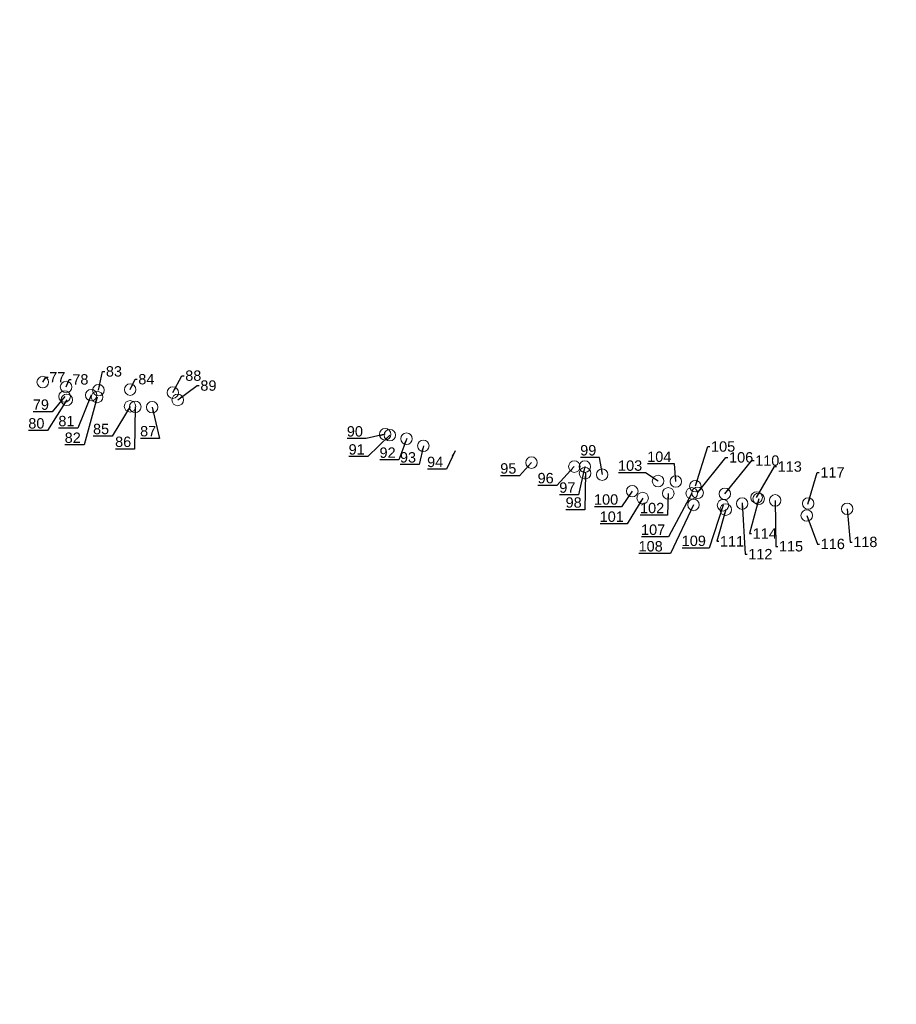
# Model space of a CAD drawing. Extents: x 5550606 to 5555059, y 5709169 to 5713510.
# Tile 14 of 33: x 5552103 to 5552255, y 5711271 to 5711442. Entities that reach past the tile are written whole.
import ezdxf
from ezdxf import colors
from ezdxf.entities.mleader import LeaderData, LeaderLine
from ezdxf.math import Vec2, Vec3

# ---------------------------------------------------------------- set-up
doc = ezdxf.new("R2010")
doc.units = 0
doc.layers.add('z_drzewa', color=96, linetype='Continuous', lineweight=20)
doc.layers.add('z_drzewa-etykiety', color=96, linetype='Continuous', lineweight=9)
doc.layers.add('z_krzewy', color=102, linetype='Continuous')
doc.styles.add('Z_Opisy', font='arial.ttf', dxfattribs={"height": 1.2})

msp = doc.modelspace()

# ---------------------------------------------------------------- hatches: boundary and pattern name
at = {"layer": 'z_krzewy'}
h = msp.add_hatch(dxfattribs=at)
h.set_pattern_fill('GOST_GLASS', color=256, scale=0.2, style=0)
edge = h.paths.add_edge_path(flags=0)
edge.add_arc((5550761.54, 5713012.89), 1, 0, 360)
h.paths.add_polyline_path([(5550767.63, 5713087.78), (5550770.12, 5713087.39), (5550770.07, 5713087.08), (5550767.81, 5713071.02), (5550767.28, 5713066.11), (5550765.8, 5713055.98), (5550762.01, 5713039.19), (5550757.66, 5713008.72), (5550754.17, 5712985.46), (5550748.88, 5712955.64), (5550745.15, 5712930.49), (5550741.24, 5712902.93), (5550740.75, 5712899.67), (5550737.97, 5712900.04), (5550738.57, 5712903.94), (5550742.83, 5712930.84), (5550746.78, 5712955.93), (5550751.53, 5712985.76), (5550755.23, 5713009.36), (5550763.66, 5713063.15), (5550764.1, 5713066.01), (5550764.94, 5713071.22)], flags=16)
edge = h.paths.add_edge_path()
edge.add_line((5550792.87, 5713210.34), (5550791.95, 5713205.42))
edge.add_line((5550791.95, 5713205.42), (5550794.32, 5713205.05))
edge.add_line((5550794.32, 5713205.05), (5550795.09, 5713209.99))
edge.add_line((5550795.09, 5713209.99), (5550792.88, 5713210.33))
edge.add_line((5550731.26, 5712827.38), (5550730.36, 5712822.28))
edge.add_line((5550730.36, 5712822.28), (5550733.33, 5712821.88))
edge.add_line((5550733.33, 5712821.88), (5550734.16, 5712826.99))
edge.add_line((5550734.16, 5712826.99), (5550731.26, 5712827.37))
edge.add_line((5553907.12, 5710758.21), (5553906.77, 5710759.41))
edge.add_line((5553906.77, 5710759.41), (5553906.55, 5710760.38))
edge.add_line((5553906.55, 5710760.38), (5553906.38, 5710761.26))
edge.add_line((5553906.38, 5710761.26), (5553906.22, 5710762.77))
edge.add_line((5553906.22, 5710762.77), (5553906.12, 5710766.51))
edge.add_line((5553906.12, 5710766.51), (5553906.03, 5710771.28))
edge.add_line((5553906.03, 5710771.28), (5553905.92, 5710777.5))
edge.add_line((5553905.92, 5710777.5), (5553905.77, 5710784.82))
edge.add_line((5553905.77, 5710784.82), (5553905.62, 5710794.17))
edge.add_line((5553905.62, 5710794.17), (5553905.32, 5710809.7))
edge.add_line((5553905.32, 5710809.7), (5553903.92, 5710834.46))
edge.add_line((5553903.92, 5710834.46), (5553903.54, 5710838))
edge.add_line((5553903.54, 5710838), (5553905.59, 5710837.61))
edge.add_line((5553905.59, 5710837.61), (5553905.32, 5710833.12))
edge.add_line((5553905.32, 5710833.12), (5553905.19, 5710820.9))
edge.add_line((5553905.19, 5710820.9), (5553906.2, 5710801.94))
edge.add_line((5553906.2, 5710801.94), (5553906.52, 5710791.72))
edge.add_line((5553906.52, 5710791.72), (5553906.84, 5710779.2))
edge.add_line((5553906.84, 5710779.2), (5553907.02, 5710767.56))
edge.add_line((5553907.02, 5710767.56), (5553907.36, 5710763.06))
edge.add_line((5553907.36, 5710763.06), (5553907.82, 5710758.16))
edge.add_line((5553907.82, 5710758.16), (5553907.11, 5710758.21))

# ---------------------------------------------------------------- linework, layer by layer
at = {"layer": 'z_drzewa'}
for centre in [(5552107.38, 5711378.65), (5552111.43, 5711377.8), (5552111.17, 5711376.16), (5552115.77, 5711376.37), (5552116.8, 5711376.06), (5552117.04, 5711377.26), (5552122.55, 5711377.35), (5552129.96, 5711376.83), (5552111.57, 5711375.57), (5552122.52, 5711374.44), (5552123.44, 5711374.36), (5552126.37, 5711374.3), (5552130.8, 5711375.55), (5552166.79, 5711369.59), (5552167.6, 5711369.43), (5552170.49, 5711368.82), (5552173.42, 5711367.58), (5552192.2, 5711364.68), (5552199.62, 5711363.98), (5552201.45, 5711363.98), (5552201.48, 5711362.83), (5552204.46, 5711362.59), (5552214.15, 5711361.48), (5552217.24, 5711361.41), (5552220.62, 5711360.59), (5552209.67, 5711359.73), (5552215.92, 5711359.34), (5552219.99, 5711359.35), (5552221.01, 5711359.43), (5552225.74, 5711359.27), (5552211.48, 5711358.53), (5552220.31, 5711357.34), (5552225.42, 5711357.28), (5552228.75, 5711357.57), (5552231.25, 5711358.63), (5552231.61, 5711358.4), (5552234.48, 5711358.12), (5552240.2, 5711357.58), (5552225.89, 5711356.52), (5552239.95, 5711355.49), (5552246.97, 5711356.66)]:
    msp.add_circle(centre, 1, dxfattribs=at)

# ---------------------------------------------------------------- leaders
at = {"layer": 'z_drzewa-etykiety'}
ml = msp.add_multileader_mtext('Standard', dxfattribs=at)
ml.set_content('77', color=256, style='Z_Opisy')
ml.set_leader_properties()
ml.build(insert=Vec2(0, 0))
ml.multileader.update_dxf_attribs({"text_right_attachment_type": 6, "dogleg_length": 0.358, "arrow_head_size": 0})
ctx = ml.context
ctx.base_point, ctx.char_height, ctx.arrow_head_size, ctx.landing_gap_size, ctx.plane_origin = Vec3(5552108.3, 5711379.49), 1.8, 0, 0.2, Vec3(5552107.38, 5711378.65)
ctx.right_attachment = 6
notes = []
notes.append((ctx, [(0, (1, 1, 0), (5552107.94, 5711379.49), (1, 0), 0.358, [(0, [(5552107.38, 5711378.65)], 0, [])])]))
ctx.mtext.insert, ctx.mtext.flow_direction = Vec3(5552108.5, 5711380.39), 5
ml = msp.add_multileader_mtext('Standard', dxfattribs=at)
ml.set_content('83', color=256, style='Z_Opisy')
ml.set_leader_properties()
ml.build(insert=Vec2(0, 0))
ml.multileader.update_dxf_attribs({"text_right_attachment_type": 6, "dogleg_length": 0.358, "arrow_head_size": 0})
ctx = ml.context
ctx.base_point, ctx.char_height, ctx.arrow_head_size, ctx.landing_gap_size, ctx.plane_origin = Vec3(5552118.13, 5711380.49), 1.8, 0, 0.2, Vec3(5552117.04, 5711377.26)
ctx.right_attachment = 6
notes.append((ctx, [(0, (1, 1, 0), (5552117.77, 5711380.49), (1, 0), 0.358, [(0, [(5552117.04, 5711377.26)], 0, [])])]))
ctx.mtext.insert, ctx.mtext.flow_direction = Vec3(5552118.33, 5711381.41), 5
ml = msp.add_multileader_mtext('Standard', dxfattribs=at)
ml.set_content('88', color=256, style='Z_Opisy')
ml.set_leader_properties()
ml.build(insert=Vec2(0, 0))
ml.multileader.update_dxf_attribs({"text_right_attachment_type": 6, "dogleg_length": 0.358, "arrow_head_size": 0})
ctx = ml.context
ctx.base_point, ctx.char_height, ctx.arrow_head_size, ctx.landing_gap_size, ctx.plane_origin = Vec3(5552131.9, 5711379.75), 1.8, 0, 0.2, Vec3(5552129.96, 5711376.83)
ctx.right_attachment = 6
notes.append((ctx, [(0, (1, 1, 0), (5552131.54, 5711379.75), (1, 0), 0.358, [(0, [(5552129.96, 5711376.83)], 0, [])])]))
ctx.mtext.insert, ctx.mtext.flow_direction = Vec3(5552132.1, 5711380.67), 5
ml = msp.add_multileader_mtext('Standard', dxfattribs=at)
ml.set_content('78', color=256, style='Z_Opisy')
ml.set_leader_properties()
ml.build(insert=Vec2(0, 0))
ml.multileader.update_dxf_attribs({"text_right_attachment_type": 6, "dogleg_length": 0.358, "arrow_head_size": 0})
ctx = ml.context
ctx.base_point, ctx.char_height, ctx.arrow_head_size, ctx.landing_gap_size, ctx.plane_origin = Vec3(5552112.31, 5711379.11), 1.8, 0, 0.2, Vec3(5552111.43, 5711377.8)
ctx.right_attachment = 6
notes.append((ctx, [(0, (1, 1, 0), (5552111.95, 5711379.11), (1, 0), 0.358, [(0, [(5552111.43, 5711377.8)], 0, [])])]))
ctx.mtext.insert, ctx.mtext.flow_direction = Vec3(5552112.51, 5711380.02), 5
ml = msp.add_multileader_mtext('Standard', dxfattribs=at)
ml.set_content('84', color=256, style='Z_Opisy')
ml.set_leader_properties()
ml.build(insert=Vec2(0, 0))
ml.multileader.update_dxf_attribs({"text_right_attachment_type": 6, "dogleg_length": 0.358, "arrow_head_size": 0})
ctx = ml.context
ctx.base_point, ctx.char_height, ctx.arrow_head_size, ctx.landing_gap_size, ctx.plane_origin = Vec3(5552123.76, 5711379.14), 1.8, 0, 0.2, Vec3(5552122.55, 5711377.35)
ctx.right_attachment = 6
notes.append((ctx, [(0, (1, 1, 0), (5552123.41, 5711379.14), (1, 0), 0.358, [(0, [(5552122.55, 5711377.35)], 0, [])])]))
ctx.mtext.insert, ctx.mtext.flow_direction = Vec3(5552123.96, 5711380.05), 5
ml = msp.add_multileader_mtext('Standard', dxfattribs=at)
ml.set_content('89', color=256, style='Z_Opisy')
ml.set_leader_properties()
ml.build(insert=Vec2(0, 0))
ml.multileader.update_dxf_attribs({"text_right_attachment_type": 6, "dogleg_length": 0.358, "arrow_head_size": 0})
ctx = ml.context
ctx.base_point, ctx.char_height, ctx.arrow_head_size, ctx.landing_gap_size, ctx.plane_origin = Vec3(5552134.53, 5711378.03), 1.8, 0, 0.2, Vec3(5552130.8, 5711375.55)
ctx.right_attachment = 6
notes.append((ctx, [(0, (1, 1, 0), (5552134.17, 5711378.03), (1, 0), 0.358, [(0, [(5552130.8, 5711375.55)], 0, [])])]))
ctx.mtext.insert, ctx.mtext.flow_direction = Vec3(5552134.73, 5711378.95), 5
ml = msp.add_multileader_mtext('Standard', dxfattribs=at)
ml.set_content('80', color=256, style='Z_Opisy')
ml.set_leader_properties()
ml.build(insert=Vec2(0, 0))
ml.multileader.update_dxf_attribs({"text_right_attachment_type": 6, "dogleg_length": 0.358, "arrow_head_size": 0})
ctx = ml.context
ctx.base_point, ctx.char_height, ctx.arrow_head_size, ctx.landing_gap_size, ctx.plane_origin = Vec3(5552104.89, 5711371.47), 1.8, 0, 0.2, Vec3(5552111.57, 5711375.57)
ctx.right_attachment, ctx.text_align_type = 6, 2
notes.append((ctx, [(0, (1, 1, 0), (5552108.22, 5711370.23), (-1, 0), 0.358, [(0, [(5552111.57, 5711375.57)], 0, [])])]))
ctx.mtext.insert, ctx.mtext.alignment, ctx.mtext.flow_direction = Vec3(5552107.67, 5711372.39), 3, 5
ml = msp.add_multileader_mtext('Standard', dxfattribs=at)
ml.set_content('79', color=256, style='Z_Opisy')
ml.set_leader_properties()
ml.build(insert=Vec2(0, 0))
ml.multileader.update_dxf_attribs({"text_right_attachment_type": 6, "dogleg_length": 0.358, "arrow_head_size": 0})
ctx = ml.context
ctx.base_point, ctx.char_height, ctx.arrow_head_size, ctx.landing_gap_size, ctx.plane_origin = Vec3(5552105.68, 5711374.72), 1.8, 0, 0.2, Vec3(5552111.2, 5711376.16)
ctx.right_attachment, ctx.text_align_type = 6, 2
notes.append((ctx, [(0, (1, 1, 0), (5552109.01, 5711373.48), (-1, 0), 0.358, [(0, [(5552111.2, 5711376.16)], 0, [])])]))
ctx.mtext.insert, ctx.mtext.alignment, ctx.mtext.flow_direction = Vec3(5552108.45, 5711375.64), 3, 5
ml = msp.add_multileader_mtext('Standard', dxfattribs=at)
ml.set_content('81', color=256, style='Z_Opisy')
ml.set_leader_properties()
ml.build(insert=Vec2(0, 0))
ml.multileader.update_dxf_attribs({"text_right_attachment_type": 6, "dogleg_length": 0.358, "arrow_head_size": 0})
ctx = ml.context
ctx.base_point, ctx.char_height, ctx.arrow_head_size, ctx.landing_gap_size, ctx.plane_origin = Vec3(5552110.45, 5711371.88), 1.8, 0, 0.2, Vec3(5552115.77, 5711376.37)
ctx.right_attachment, ctx.text_align_type = 6, 2
notes.append((ctx, [(0, (1, 1, 0), (5552113.44, 5711370.63), (-1, 0), 0.358, [(0, [(5552115.77, 5711376.37)], 0, [])])]))
ctx.mtext.insert, ctx.mtext.alignment, ctx.mtext.flow_direction = Vec3(5552112.89, 5711372.79), 3, 5
ml = msp.add_multileader_mtext('Standard', dxfattribs=at)
ml.set_content('82', color=256, style='Z_Opisy')
ml.set_leader_properties()
ml.build(insert=Vec2(0, 0))
ml.multileader.update_dxf_attribs({"text_right_attachment_type": 6, "dogleg_length": 0.358, "arrow_head_size": 0})
ctx = ml.context
ctx.base_point, ctx.char_height, ctx.arrow_head_size, ctx.landing_gap_size, ctx.plane_origin = Vec3(5552111.21, 5711368.99), 1.8, 0, 0.2, Vec3(5552116.8, 5711376.06)
ctx.right_attachment, ctx.text_align_type = 6, 2
notes.append((ctx, [(0, (1, 1, 0), (5552114.54, 5711367.74), (-1, 0), 0.358, [(0, [(5552116.8, 5711376.06)], 0, [])])]))
ctx.mtext.insert, ctx.mtext.alignment, ctx.mtext.flow_direction = Vec3(5552113.98, 5711369.9), 3, 5
ml = msp.add_multileader_mtext('Standard', dxfattribs=at)
ml.set_content('85', color=256, style='Z_Opisy')
ml.set_leader_properties()
ml.build(insert=Vec2(0, 0))
ml.multileader.update_dxf_attribs({"text_right_attachment_type": 6, "dogleg_length": 0.358, "arrow_head_size": 0})
ctx = ml.context
ctx.base_point, ctx.char_height, ctx.arrow_head_size, ctx.landing_gap_size, ctx.plane_origin = Vec3(5552116.1, 5711370.5), 1.8, 0, 0.2, Vec3(5552122.52, 5711374.44)
ctx.right_attachment, ctx.text_align_type = 6, 2
notes.append((ctx, [(0, (1, 1, 0), (5552119.45, 5711369.25), (-1, 0), 0.358, [(0, [(5552122.52, 5711374.44)], 0, [])])]))
ctx.mtext.insert, ctx.mtext.alignment, ctx.mtext.flow_direction = Vec3(5552118.9, 5711371.41), 3, 5
ml = msp.add_multileader_mtext('Standard', dxfattribs=at)
ml.set_content('86', color=256, style='Z_Opisy')
ml.set_leader_properties()
ml.build(insert=Vec2(0, 0))
ml.multileader.update_dxf_attribs({"text_right_attachment_type": 6, "dogleg_length": 0.358, "arrow_head_size": 0})
ctx = ml.context
ctx.base_point, ctx.char_height, ctx.arrow_head_size, ctx.landing_gap_size, ctx.plane_origin = Vec3(5552119.95, 5711368.27), 1.8, 0, 0.2, Vec3(5552123.44, 5711374.36)
ctx.right_attachment, ctx.text_align_type = 6, 2
notes.append((ctx, [(0, (1, 1, 0), (5552123.29, 5711367.03), (-1, 0), 0.358, [(0, [(5552123.44, 5711374.36)], 0, [])])]))
ctx.mtext.insert, ctx.mtext.alignment, ctx.mtext.flow_direction = Vec3(5552122.73, 5711369.19), 3, 5
ml = msp.add_multileader_mtext('Standard', dxfattribs=at)
ml.set_content('87', color=256, style='Z_Opisy')
ml.set_leader_properties()
ml.build(insert=Vec2(0, 0))
ml.multileader.update_dxf_attribs({"text_right_attachment_type": 6, "dogleg_length": 0.358, "arrow_head_size": 0})
ctx = ml.context
ctx.base_point, ctx.char_height, ctx.arrow_head_size, ctx.landing_gap_size, ctx.plane_origin = Vec3(5552124.29, 5711370.12), 1.8, 0, 0.2, Vec3(5552126.37, 5711374.3)
ctx.right_attachment, ctx.text_align_type = 6, 2
notes.append((ctx, [(0, (1, 1, 0), (5552127.63, 5711368.87), (-1, 0), 0.358, [(0, [(5552126.37, 5711374.3)], 0, [])])]))
ctx.mtext.insert, ctx.mtext.alignment, ctx.mtext.flow_direction = Vec3(5552127.07, 5711371.03), 3, 5
ml = msp.add_multileader_mtext('Standard', dxfattribs=at)
ml.set_content('90', color=256, style='Z_Opisy')
ml.set_leader_properties()
ml.build(insert=Vec2(0, 0))
ml.multileader.update_dxf_attribs({"text_right_attachment_type": 6, "dogleg_length": 0.358, "arrow_head_size": 0})
ctx = ml.context
ctx.base_point, ctx.char_height, ctx.arrow_head_size, ctx.landing_gap_size, ctx.plane_origin = Vec3(5552160.17, 5711370.09), 1.8, 0, 0.2, Vec3(5552166.79, 5711369.59)
ctx.right_attachment, ctx.text_align_type = 6, 2
notes.append((ctx, [(0, (1, 1, 0), (5552163.5, 5711368.84), (-1, 0), 0.358, [(0, [(5552166.79, 5711369.59)], 0, [])])]))
ctx.mtext.insert, ctx.mtext.alignment, ctx.mtext.flow_direction = Vec3(5552162.94, 5711371), 3, 5
ml = msp.add_multileader_mtext('Standard', dxfattribs=at)
ml.set_content('91', color=256, style='Z_Opisy')
ml.set_leader_properties()
ml.build(insert=Vec2(0, 0))
ml.multileader.update_dxf_attribs({"text_right_attachment_type": 6, "dogleg_length": 0.358, "arrow_head_size": 0})
ctx = ml.context
ctx.base_point, ctx.char_height, ctx.arrow_head_size, ctx.landing_gap_size, ctx.plane_origin = Vec3(5552160.82, 5711366.95), 1.8, 0, 0.2, Vec3(5552167.6, 5711369.43)
ctx.right_attachment, ctx.text_align_type = 6, 2
notes.append((ctx, [(0, (1, 1, 0), (5552163.81, 5711365.71), (-1, 0), 0.358, [(0, [(5552167.6, 5711369.43)], 0, [])])]))
ctx.mtext.insert, ctx.mtext.alignment, ctx.mtext.flow_direction = Vec3(5552163.25, 5711367.87), 3, 5
ml = msp.add_multileader_mtext('Standard', dxfattribs=at)
ml.set_content('92', color=256, style='Z_Opisy')
ml.set_leader_properties()
ml.build(insert=Vec2(0, 0))
ml.multileader.update_dxf_attribs({"text_right_attachment_type": 6, "dogleg_length": 0.358, "arrow_head_size": 0})
ctx = ml.context
ctx.base_point, ctx.char_height, ctx.arrow_head_size, ctx.landing_gap_size, ctx.plane_origin = Vec3(5552165.85, 5711366.39), 1.8, 0, 0.2, Vec3(5552170.53, 5711368.87)
ctx.right_attachment, ctx.text_align_type = 6, 2
notes.append((ctx, [(0, (1, 1, 0), (5552169.17, 5711365.15), (-1, 0), 0.358, [(0, [(5552170.53, 5711368.87)], 0, [])])]))
ctx.mtext.insert, ctx.mtext.alignment, ctx.mtext.flow_direction = Vec3(5552168.61, 5711367.31), 3, 5
ml = msp.add_multileader_mtext('Standard', dxfattribs=at)
ml.set_content('105', color=256, style='Z_Opisy')
ml.set_leader_properties()
ml.build(insert=Vec2(0, 0))
ml.multileader.update_dxf_attribs({"text_right_attachment_type": 6, "dogleg_length": 0.358, "arrow_head_size": 0})
ctx = ml.context
ctx.base_point, ctx.char_height, ctx.arrow_head_size, ctx.landing_gap_size, ctx.plane_origin = Vec3(5552223.14, 5711367.46), 1.8, 0, 0.2, Vec3(5552220.67, 5711360.64)
ctx.right_attachment = 6
notes.append((ctx, [(0, (1, 1, 0), (5552222.78, 5711367.46), (1, 0), 0.358, [(0, [(5552220.67, 5711360.64)], 0, [])])]))
ctx.mtext.insert, ctx.mtext.flow_direction = Vec3(5552223.34, 5711368.37), 5
ml = msp.add_multileader_mtext('Standard', dxfattribs=at)
ml.set_content('93', color=256, style='Z_Opisy')
ml.set_leader_properties()
ml.build(insert=Vec2(0, 0))
ml.multileader.update_dxf_attribs({"text_right_attachment_type": 6, "dogleg_length": 0.358, "arrow_head_size": 0})
ctx = ml.context
ctx.base_point, ctx.char_height, ctx.arrow_head_size, ctx.landing_gap_size, ctx.plane_origin = Vec3(5552169.37, 5711365.57), 1.8, 0, 0.2, Vec3(5552173.42, 5711367.58)
ctx.right_attachment, ctx.text_align_type = 6, 2
notes.append((ctx, [(0, (1, 1, 0), (5552172.7, 5711364.33), (-1, 0), 0.358, [(0, [(5552173.42, 5711367.58)], 0, [])])]))
ctx.mtext.insert, ctx.mtext.alignment, ctx.mtext.flow_direction = Vec3(5552172.15, 5711366.49), 3, 5
ml = msp.add_multileader_mtext('Standard', dxfattribs=at)
ml.set_content('94', color=256, style='Z_Opisy')
ml.set_leader_properties()
ml.build(insert=Vec2(0, 0))
ml.multileader.update_dxf_attribs({"text_right_attachment_type": 6, "dogleg_length": 0.358, "arrow_head_size": 0})
ctx = ml.context
ctx.base_point, ctx.char_height, ctx.arrow_head_size, ctx.landing_gap_size, ctx.plane_origin = Vec3(5552174.1, 5711364.78), 1.8, 0, 0.2, Vec3(5552178.93, 5711366.75)
ctx.right_attachment, ctx.text_align_type = 6, 2
notes.append((ctx, [(0, (1, 1, 0), (5552177.43, 5711363.54), (-1, 0), 0.358, [(0, [(5552178.93, 5711366.75)], 0, [])])]))
ctx.mtext.insert, ctx.mtext.alignment, ctx.mtext.flow_direction = Vec3(5552176.87, 5711365.7), 3, 5
ml = msp.add_multileader_mtext('Standard', dxfattribs=at)
ml.set_content('99', color=256, style='Z_Opisy')
ml.set_leader_properties()
ml.build(insert=Vec2(0, 0))
ml.multileader.update_dxf_attribs({"text_right_attachment_type": 6, "dogleg_length": 0.358, "arrow_head_size": 0})
ctx = ml.context
ctx.base_point, ctx.char_height, ctx.arrow_head_size, ctx.landing_gap_size, ctx.plane_origin = Vec3(5552200.64, 5711366.81), 1.8, 0, 0.2, Vec3(5552204.51, 5711362.64)
ctx.right_attachment, ctx.text_align_type = 6, 2
notes.append((ctx, [(0, (1, 1, 0), (5552203.98, 5711365.56), (-1, 0), 0.358, [(0, [(5552204.51, 5711362.64)], 0, [])])]))
ctx.mtext.insert, ctx.mtext.alignment, ctx.mtext.flow_direction = Vec3(5552203.43, 5711367.72), 3, 5
ml = msp.add_multileader_mtext('Standard', dxfattribs=at)
ml.set_content('104', color=256, style='Z_Opisy')
ml.set_leader_properties()
ml.build(insert=Vec2(0, 0))
ml.multileader.update_dxf_attribs({"text_right_attachment_type": 6, "dogleg_length": 0.358, "arrow_head_size": 0})
ctx = ml.context
ctx.base_point, ctx.char_height, ctx.arrow_head_size, ctx.landing_gap_size, ctx.plane_origin = Vec3(5552212.46, 5711365.69), 1.8, 0, 0.2, Vec3(5552217.24, 5711361.41)
ctx.right_attachment, ctx.text_align_type = 6, 2
notes.append((ctx, [(0, (1, 1, 0), (5552217.02, 5711364.44), (-1, 0), 0.358, [(0, [(5552217.24, 5711361.41)], 0, [])])]))
ctx.mtext.insert, ctx.mtext.alignment, ctx.mtext.flow_direction = Vec3(5552216.46, 5711366.6), 3, 5
ml = msp.add_multileader_mtext('Standard', dxfattribs=at)
ml.set_content('103', color=256, style='Z_Opisy')
ml.set_leader_properties()
ml.build(insert=Vec2(0, 0))
ml.multileader.update_dxf_attribs({"text_right_attachment_type": 6, "dogleg_length": 0.358, "arrow_head_size": 0})
ctx = ml.context
ctx.base_point, ctx.char_height, ctx.arrow_head_size, ctx.landing_gap_size, ctx.plane_origin = Vec3(5552207.4, 5711364.14), 1.8, 0, 0.2, Vec3(5552214.15, 5711361.48)
ctx.right_attachment, ctx.text_align_type = 6, 2
notes.append((ctx, [(0, (1, 1, 0), (5552211.96, 5711362.9), (-1, 0), 0.358, [(0, [(5552214.15, 5711361.48)], 0, [])])]))
ctx.mtext.insert, ctx.mtext.alignment, ctx.mtext.flow_direction = Vec3(5552211.4, 5711365.06), 3, 5
ml = msp.add_multileader_mtext('Standard', dxfattribs=at)
ml.set_content('106', color=256, style='Z_Opisy')
ml.set_leader_properties()
ml.build(insert=Vec2(0, 0))
ml.multileader.update_dxf_attribs({"text_right_attachment_type": 6, "dogleg_length": 0.358, "arrow_head_size": 0})
ctx = ml.context
ctx.base_point, ctx.char_height, ctx.arrow_head_size, ctx.landing_gap_size, ctx.plane_origin = Vec3(5552226.27, 5711365.57), 1.8, 0, 0.2, Vec3(5552221.01, 5711359.43)
ctx.right_attachment = 6
notes.append((ctx, [(0, (1, 1, 0), (5552225.92, 5711365.57), (1, 0), 0.358, [(0, [(5552221.01, 5711359.43)], 0, [])])]))
ctx.mtext.insert, ctx.mtext.flow_direction = Vec3(5552226.47, 5711366.49), 5
ml = msp.add_multileader_mtext('Standard', dxfattribs=at)
ml.set_content('110', color=256, style='Z_Opisy')
ml.set_leader_properties()
ml.build(insert=Vec2(0, 0))
ml.multileader.update_dxf_attribs({"text_right_attachment_type": 6, "dogleg_length": 0.358, "arrow_head_size": 0})
ctx = ml.context
ctx.base_point, ctx.char_height, ctx.arrow_head_size, ctx.landing_gap_size, ctx.plane_origin = Vec3(5552230.8, 5711365.02), 1.8, 0, 0.2, Vec3(5552225.74, 5711359.27)
ctx.right_attachment = 6
notes.append((ctx, [(0, (1, 1, 0), (5552230.44, 5711365.02), (1, 0), 0.358, [(0, [(5552225.74, 5711359.27)], 0, [])])]))
ctx.mtext.insert, ctx.mtext.flow_direction = Vec3(5552231, 5711365.93), 5
ml = msp.add_multileader_mtext('Standard', dxfattribs=at)
ml.set_content('113', color=256, style='Z_Opisy')
ml.set_leader_properties()
ml.build(insert=Vec2(0, 0))
ml.multileader.update_dxf_attribs({"text_right_attachment_type": 6, "dogleg_length": 0.358, "arrow_head_size": 0})
ctx = ml.context
ctx.base_point, ctx.char_height, ctx.arrow_head_size, ctx.landing_gap_size, ctx.plane_origin = Vec3(5552234.7, 5711363.99), 1.8, 0, 0.2, Vec3(5552231.25, 5711358.63)
ctx.right_attachment = 6
notes.append((ctx, [(0, (1, 1, 0), (5552234.35, 5711363.99), (1, 0), 0.358, [(0, [(5552231.25, 5711358.63)], 0, [])])]))
ctx.mtext.insert, ctx.mtext.flow_direction = Vec3(5552234.9, 5711364.9), 5
ml = msp.add_multileader_mtext('Standard', dxfattribs=at)
ml.set_content('95', color=256, style='Z_Opisy')
ml.set_leader_properties()
ml.build(insert=Vec2(0, 0))
ml.multileader.update_dxf_attribs({"text_right_attachment_type": 6, "dogleg_length": 0.358, "arrow_head_size": 0})
ctx = ml.context
ctx.base_point, ctx.char_height, ctx.arrow_head_size, ctx.landing_gap_size, ctx.plane_origin = Vec3(5552186.77, 5711363.65), 1.8, 0, 0.2, Vec3(5552192.2, 5711364.68)
ctx.right_attachment, ctx.text_align_type = 6, 2
notes.append((ctx, [(0, (1, 1, 0), (5552190.12, 5711362.41), (-1, 0), 0.358, [(0, [(5552192.2, 5711364.68)], 0, [])])]))
ctx.mtext.insert, ctx.mtext.alignment, ctx.mtext.flow_direction = Vec3(5552189.56, 5711364.57), 3, 5
ml = msp.add_multileader_mtext('Standard', dxfattribs=at)
ml.set_content('96', color=256, style='Z_Opisy')
ml.set_leader_properties()
ml.build(insert=Vec2(0, 0))
ml.multileader.update_dxf_attribs({"text_right_attachment_type": 6, "dogleg_length": 0.358, "arrow_head_size": 0})
ctx = ml.context
ctx.base_point, ctx.char_height, ctx.arrow_head_size, ctx.landing_gap_size, ctx.plane_origin = Vec3(5552193.26, 5711361.97), 1.8, 0, 0.2, Vec3(5552199.62, 5711363.98)
ctx.right_attachment, ctx.text_align_type = 6, 2
notes.append((ctx, [(0, (1, 1, 0), (5552196.59, 5711360.73), (-1, 0), 0.358, [(0, [(5552199.62, 5711363.98)], 0, [])])]))
ctx.mtext.insert, ctx.mtext.alignment, ctx.mtext.flow_direction = Vec3(5552196.04, 5711362.89), 3, 5
ml = msp.add_multileader_mtext('Standard', dxfattribs=at)
ml.set_content('97', color=256, style='Z_Opisy')
ml.set_leader_properties()
ml.build(insert=Vec2(0, 0))
ml.multileader.update_dxf_attribs({"text_right_attachment_type": 6, "dogleg_length": 0.358, "arrow_head_size": 0})
ctx = ml.context
ctx.base_point, ctx.char_height, ctx.arrow_head_size, ctx.landing_gap_size, ctx.plane_origin = Vec3(5552197.02, 5711360.33), 1.8, 0, 0.2, Vec3(5552201.45, 5711363.98)
ctx.right_attachment, ctx.text_align_type = 6, 2
notes.append((ctx, [(0, (1, 1, 0), (5552200.36, 5711359.09), (-1, 0), 0.358, [(0, [(5552201.45, 5711363.98)], 0, [])])]))
ctx.mtext.insert, ctx.mtext.alignment, ctx.mtext.flow_direction = Vec3(5552199.8, 5711361.25), 3, 5
ml = msp.add_multileader_mtext('Standard', dxfattribs=at)
ml.set_content('117', color=256, style='Z_Opisy')
ml.set_leader_properties()
ml.build(insert=Vec2(0, 0))
ml.multileader.update_dxf_attribs({"text_right_attachment_type": 6, "dogleg_length": 0.358, "arrow_head_size": 0})
ctx = ml.context
ctx.base_point, ctx.char_height, ctx.arrow_head_size, ctx.landing_gap_size, ctx.plane_origin = Vec3(5552242.12, 5711362.98), 1.8, 0, 0.2, Vec3(5552240.16, 5711357.45)
ctx.right_attachment = 6
notes.append((ctx, [(1, (1, 1, 0), (5552241.76, 5711362.98), (1, 0), 0.358, [(0, [(5552240.16, 5711357.45)], 0, [])])]))
ctx.mtext.insert, ctx.mtext.flow_direction = Vec3(5552242.32, 5711363.88), 5
ml = msp.add_multileader_mtext('Standard', dxfattribs=at)
ml.set_content('98', color=256, style='Z_Opisy')
ml.set_leader_properties()
ml.build(insert=Vec2(0, 0))
ml.multileader.update_dxf_attribs({"text_right_attachment_type": 6, "dogleg_length": 0.358, "arrow_head_size": 0})
ctx = ml.context
ctx.base_point, ctx.char_height, ctx.arrow_head_size, ctx.landing_gap_size, ctx.plane_origin = Vec3(5552198.12, 5711357.74), 1.8, 0, 0.2, Vec3(5552201.53, 5711362.88)
ctx.right_attachment, ctx.text_align_type = 6, 2
notes.append((ctx, [(0, (1, 1, 0), (5552201.46, 5711356.5), (-1, 0), 0.358, [(0, [(5552201.53, 5711362.88)], 0, [])])]))
ctx.mtext.insert, ctx.mtext.alignment, ctx.mtext.flow_direction = Vec3(5552200.9, 5711358.66), 3, 5
ml = msp.add_multileader_mtext('Standard', dxfattribs=at)
ml.set_content('100', color=256, style='Z_Opisy')
ml.set_leader_properties()
ml.build(insert=Vec2(0, 0))
ml.multileader.update_dxf_attribs({"text_right_attachment_type": 6, "dogleg_length": 0.358, "arrow_head_size": 0})
ctx = ml.context
ctx.base_point, ctx.char_height, ctx.arrow_head_size, ctx.landing_gap_size, ctx.plane_origin = Vec3(5552203.23, 5711358.27), 1.8, 0, 0.2, Vec3(5552209.67, 5711359.73)
ctx.right_attachment, ctx.text_align_type = 6, 2
notes.append((ctx, [(0, (1, 1, 0), (5552207.79, 5711357.02), (-1, 0), 0.358, [(0, [(5552209.67, 5711359.73)], 0, [])])]))
ctx.mtext.insert, ctx.mtext.alignment, ctx.mtext.flow_direction = Vec3(5552207.23, 5711359.18), 3, 5
ml = msp.add_multileader_mtext('Standard', dxfattribs=at)
ml.set_content('101', color=256, style='Z_Opisy')
ml.set_leader_properties()
ml.build(insert=Vec2(0, 0))
ml.multileader.update_dxf_attribs({"text_right_attachment_type": 6, "dogleg_length": 0.358, "arrow_head_size": 0})
ctx = ml.context
ctx.base_point, ctx.char_height, ctx.arrow_head_size, ctx.landing_gap_size, ctx.plane_origin = Vec3(5552204.55, 5711355.28), 1.8, 0, 0.2, Vec3(5552211.48, 5711358.53)
ctx.right_attachment, ctx.text_align_type = 6, 2
notes.append((ctx, [(0, (1, 1, 0), (5552208.77, 5711354.04), (-1, 0), 0.358, [(0, [(5552211.48, 5711358.53)], 0, [])])]))
ctx.mtext.insert, ctx.mtext.alignment, ctx.mtext.flow_direction = Vec3(5552208.21, 5711356.2), 3, 5
ml = msp.add_multileader_mtext('Standard', dxfattribs=at)
ml.set_content('102', color=256, style='Z_Opisy')
ml.set_leader_properties()
ml.build(insert=Vec2(0, 0))
ml.multileader.update_dxf_attribs({"text_right_attachment_type": 6, "dogleg_length": 0.358, "arrow_head_size": 0})
ctx = ml.context
ctx.base_point, ctx.char_height, ctx.arrow_head_size, ctx.landing_gap_size, ctx.plane_origin = Vec3(5552211.22, 5711356.78), 1.8, 0, 0.2, Vec3(5552215.92, 5711359.34)
ctx.right_attachment, ctx.text_align_type = 6, 2
notes.append((ctx, [(0, (1, 1, 0), (5552215.76, 5711355.54), (-1, 0), 0.358, [(0, [(5552215.92, 5711359.34)], 0, [])])]))
ctx.mtext.insert, ctx.mtext.alignment, ctx.mtext.flow_direction = Vec3(5552215.21, 5711357.7), 3, 5
ml = msp.add_multileader_mtext('Standard', dxfattribs=at)
ml.set_content('107', color=256, style='Z_Opisy')
ml.set_leader_properties()
ml.build(insert=Vec2(0, 0))
ml.multileader.update_dxf_attribs({"text_right_attachment_type": 6, "dogleg_length": 0.358, "arrow_head_size": 0})
ctx = ml.context
ctx.base_point, ctx.char_height, ctx.arrow_head_size, ctx.landing_gap_size, ctx.plane_origin = Vec3(5552211.38, 5711353.02), 1.8, 0, 0.2, Vec3(5552219.99, 5711359.35)
ctx.right_attachment, ctx.text_align_type = 6, 2
notes.append((ctx, [(0, (1, 1, 0), (5552215.94, 5711351.78), (-1, 0), 0.358, [(0, [(5552219.99, 5711359.35)], 0, [])])]))
ctx.mtext.insert, ctx.mtext.alignment, ctx.mtext.flow_direction = Vec3(5552215.39, 5711353.94), 3, 5
ml = msp.add_multileader_mtext('Standard', dxfattribs=at)
ml.set_content('114', color=256, style='Z_Opisy')
ml.set_leader_properties()
ml.build(insert=Vec2(0, 0))
ml.multileader.update_dxf_attribs({"text_right_attachment_type": 6, "dogleg_length": 0.358, "arrow_head_size": 0})
ctx = ml.context
ctx.base_point, ctx.char_height, ctx.arrow_head_size, ctx.landing_gap_size, ctx.plane_origin = Vec3(5552230.37, 5711352.38), 1.8, 0, 0.2, Vec3(5552231.61, 5711358.4)
ctx.right_attachment = 6
notes.append((ctx, [(0, (1, 1, 0), (5552230.01, 5711352.38), (1, 0), 0.358, [(0, [(5552231.61, 5711358.4)], 0, [])])]))
ctx.mtext.insert, ctx.mtext.flow_direction = Vec3(5552230.57, 5711353.28), 5
ml = msp.add_multileader_mtext('Standard', dxfattribs=at)
ml.set_content('115', color=256, style='Z_Opisy')
ml.set_leader_properties()
ml.build(insert=Vec2(0, 0))
ml.multileader.update_dxf_attribs({"text_right_attachment_type": 6, "dogleg_length": 0.358, "arrow_head_size": 0})
ctx = ml.context
ctx.base_point, ctx.char_height, ctx.arrow_head_size, ctx.landing_gap_size, ctx.plane_origin = Vec3(5552234.92, 5711350.14), 1.8, 0, 0.2, Vec3(5552234.48, 5711358.12)
ctx.right_attachment = 6
notes.append((ctx, [(1, (1, 1, 0), (5552234.56, 5711350.14), (1, 0), 0.358, [(0, [(5552234.48, 5711358.12)], 0, [])])]))
ctx.mtext.insert, ctx.mtext.flow_direction = Vec3(5552235.12, 5711351.06), 5
ml = msp.add_multileader_mtext('Standard', dxfattribs=at)
ml.set_content('108', color=256, style='Z_Opisy')
ml.set_leader_properties()
ml.build(insert=Vec2(0, 0))
ml.multileader.update_dxf_attribs({"text_right_attachment_type": 6, "dogleg_length": 0.358, "arrow_head_size": 0})
ctx = ml.context
ctx.base_point, ctx.char_height, ctx.arrow_head_size, ctx.landing_gap_size, ctx.plane_origin = Vec3(5552210.95, 5711350.15), 1.8, 0, 0.2, Vec3(5552220.31, 5711357.34)
ctx.right_attachment, ctx.text_align_type = 6, 2
notes.append((ctx, [(1, (1, 1, 0), (5552216.28, 5711348.9), (-1, 0), 1.12, [(0, [(5552220.31, 5711357.34)], 0, [])])]))
ctx.mtext.insert, ctx.mtext.alignment, ctx.mtext.flow_direction = Vec3(5552214.96, 5711351.06), 3, 5
ml = msp.add_multileader_mtext('Standard', dxfattribs=at)
ml.set_content('109', color=256, style='Z_Opisy')
ml.set_leader_properties()
ml.build(insert=Vec2(0, 0))
ml.multileader.update_dxf_attribs({"text_right_attachment_type": 6, "dogleg_length": 0.358, "arrow_head_size": 0})
ctx = ml.context
ctx.base_point, ctx.char_height, ctx.arrow_head_size, ctx.landing_gap_size, ctx.plane_origin = Vec3(5552218.44, 5711351.1), 1.8, 0, 0.2, Vec3(5552225.42, 5711357.28)
ctx.right_attachment, ctx.text_align_type = 6, 2
notes.append((ctx, [(0, (1, 1, 0), (5552223.01, 5711349.85), (-1, 0), 0.358, [(0, [(5552225.42, 5711357.28)], 0, [])])]))
ctx.mtext.insert, ctx.mtext.alignment, ctx.mtext.flow_direction = Vec3(5552222.45, 5711352.01), 3, 5
ml = msp.add_multileader_mtext('Standard', dxfattribs=at)
ml.set_content('111', color=256, style='Z_Opisy')
ml.set_leader_properties()
ml.build(insert=Vec2(0, 0))
ml.multileader.update_dxf_attribs({"text_right_attachment_type": 6, "dogleg_length": 0.358, "arrow_head_size": 0})
ctx = ml.context
ctx.base_point, ctx.char_height, ctx.arrow_head_size, ctx.landing_gap_size, ctx.plane_origin = Vec3(5552224.68, 5711351.02), 1.8, 0, 0.2, Vec3(5552225.89, 5711356.52)
ctx.right_attachment = 6
notes.append((ctx, [(0, (1, 1, 0), (5552224.32, 5711351.02), (1, 0), 0.358, [(0, [(5552225.89, 5711356.52)], 0, [])])]))
ctx.mtext.insert, ctx.mtext.flow_direction = Vec3(5552224.88, 5711351.92), 5
ml = msp.add_multileader_mtext('Standard', dxfattribs=at)
ml.set_content('112', color=256, style='Z_Opisy')
ml.set_leader_properties()
ml.build(insert=Vec2(0, 0))
ml.multileader.update_dxf_attribs({"text_right_attachment_type": 6, "dogleg_length": 0.358, "arrow_head_size": 0})
ctx = ml.context
ctx.base_point, ctx.char_height, ctx.arrow_head_size, ctx.landing_gap_size, ctx.plane_origin = Vec3(5552229.6, 5711348.8), 1.8, 0, 0.2, Vec3(5552228.74, 5711357.69)
ctx.right_attachment = 6
notes.append((ctx, [(0, (1, 1, 0), (5552229.24, 5711348.8), (1, 0), 0.358, [(0, [(5552228.74, 5711357.69)], 0, [])])]))
ctx.mtext.insert, ctx.mtext.flow_direction = Vec3(5552229.8, 5711349.7), 5
ml = msp.add_multileader_mtext('Standard', dxfattribs=at)
ml.set_content('118', color=256, style='Z_Opisy')
ml.set_leader_properties()
ml.build(insert=Vec2(0, 0))
ml.multileader.update_dxf_attribs({"text_right_attachment_type": 6, "dogleg_length": 0.358, "arrow_head_size": 0})
ctx = ml.context
ctx.base_point, ctx.char_height, ctx.arrow_head_size, ctx.landing_gap_size, ctx.plane_origin = Vec3(5552247.82, 5711350.9), 1.8, 0, 0.2, Vec3(5552246.97, 5711356.66)
ctx.right_attachment = 6
notes.append((ctx, [(0, (1, 1, 0), (5552247.46, 5711350.9), (1, 0), 0.358, [(0, [(5552246.97, 5711356.66)], 0, [])])]))
ctx.mtext.insert, ctx.mtext.flow_direction = Vec3(5552248.02, 5711351.82), 5
ml = msp.add_multileader_mtext('Standard', dxfattribs=at)
ml.set_content('116', color=256, style='Z_Opisy')
ml.set_leader_properties()
ml.build(insert=Vec2(0, 0))
ml.multileader.update_dxf_attribs({"text_right_attachment_type": 6, "dogleg_length": 0.358, "arrow_head_size": 0})
ctx = ml.context
ctx.base_point, ctx.char_height, ctx.arrow_head_size, ctx.landing_gap_size, ctx.plane_origin = Vec3(5552242.17, 5711350.55), 1.8, 0, 0.2, Vec3(5552239.95, 5711355.49)
ctx.right_attachment = 6
notes.append((ctx, [(0, (1, 1, 0), (5552241.81, 5711350.55), (1, 0), 0.358, [(0, [(5552239.95, 5711355.49)], 0, [])])]))
ctx.mtext.insert, ctx.mtext.flow_direction = Vec3(5552242.37, 5711351.47), 5
for ctx, leaders in notes:
    for number, flags, end, landing, length, lines in leaders:
        leader = LeaderData()
        leader.index, (leader.has_last_leader_line, leader.has_dogleg_vector, leader.attachment_direction) = number, flags
        leader.last_leader_point, leader.dogleg_vector, leader.dogleg_length = Vec3(end), Vec3(landing), length
        for number, points, colour, breaks in lines:
            line = LeaderLine()
            line.index, line.vertices, line.color, line.breaks = number, Vec3.list(points), colors.encode_raw_color(colour), breaks
            leader.lines.append(line)
        ctx.leaders.append(leader)

doc.saveas('drawing.dxf')
